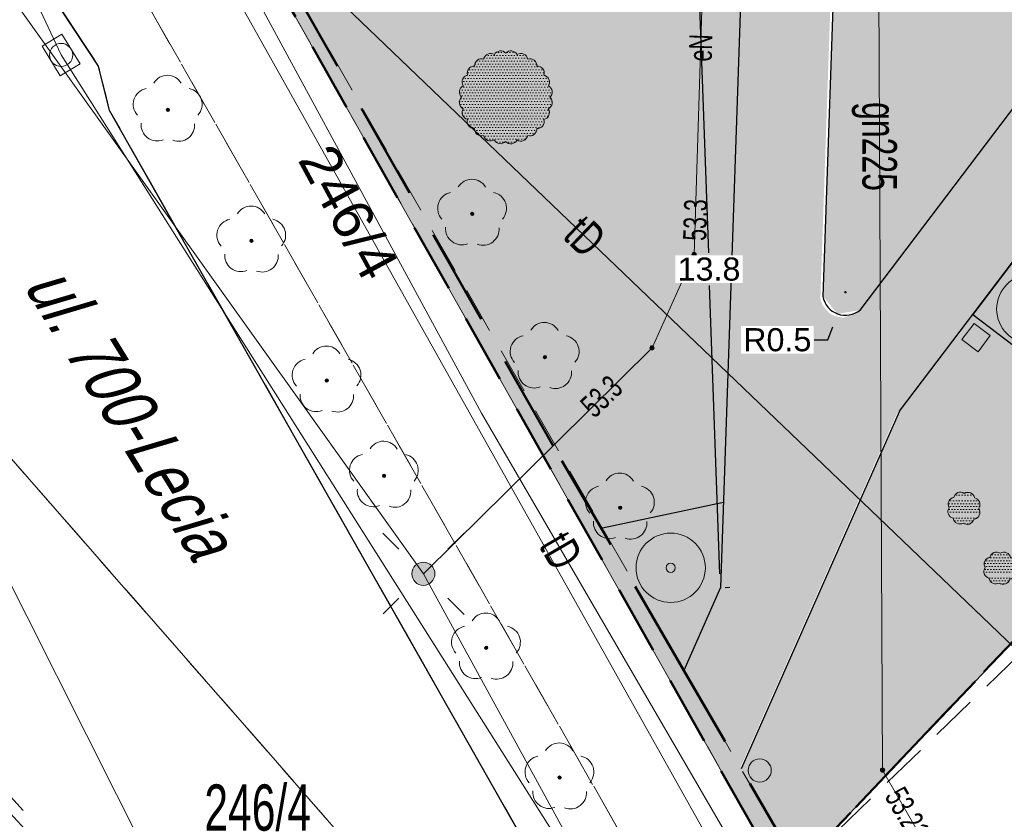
# Model space of a CAD drawing. Header units: metres. Extents: x 5507784 to 5508297, y 5948658 to 5948992.
# Tile 75 of 98: x 5508224 to 5508245, y 5948920 to 5948938. Entities that reach past the tile are written whole.
import ezdxf
from ezdxf.enums import TextEntityAlignment as Align

# ---------------------------------------------------------------- set-up
doc = ezdxf.new("R2010")
doc.units = ezdxf.units.M
for name, pattern in [('2', [0.9, 0.6, -0.3]), ('L_0_02', [0]), ('L_0_03', [1, 0.5, -0.5]), ('L_0_04', [1.5, 1, -0.5]), ('L_0_06', [2, 1.5, -0.5])]:
    doc.linetypes.add(name, pattern=pattern)
doc.layers.get('0').update_dxf_attribs({"linetype": 'CONTINUOUS', "lineweight": 18})
doc.layers.add('02 rysunki_tech', color=7, linetype='CONTINUOUS', lineweight=5, true_color=0x000000)
for name, color, linetype, lineweight in [('1_granice_dzialek', 1, 'CONTINUOUS', 5), ('1_mala_arch', 5, 'CONTINUOUS', 5), ('1_nawierzchnie', 253, 'CONTINUOUS', 5), ('1_roslinnosc', 102, 'CONTINUOUS', 5), ('2_nawierzchnie_projektowane', 14, 'CONTINUOUS', 30), ('3_mala_arch', 18, 'CONTINUOUS', 5), ('3_rosliny_projektowane', 102, 'CONTINUOUS', 20), ('EGB_DzialkaEwidencyjna', 7, 'L_0_02', 18), ('EGB_KonturUzytkuGruntowego', 96, 'L_0_03', 18), ('GES_InneUrzadzeniaTowarzyszace_P', 7, 'CONTINUOUS', 18), ('GES_PrzewodElektroenergetyczny', 1, 'CONTINUOUS', 18), ('GES_PrzewodGazowy', 52, 'CONTINUOUS', 18), ('GES_PrzewodTelekomunikacyjny', 30, 'CONTINUOUS', 18), ('GES_Rzedna', 7, 'CONTINUOUS', 18), ('OT_Komunikacja', 7, 'CONTINUOUS', 18), ('OT_ZagospodarowanieTerenu', 7, 'CONTINUOUS', 18), ('OT_ZagospodarowanieTerenu_P', 7, 'CONTINUOUS', 18), ('OTKC', 7, 'CONTINUOUS', 13), ('OTKJ', 7, 'CONTINUOUS', 13), ('OTKK', 7, 'CONTINUOUS', 13), ('OTZL', 7, 'CONTINUOUS', 13), ('OTZT', 7, 'CONTINUOUS', 18), ('SUEP', 7, 'CONTINUOUS', 13), ('SUGP', 7, 'CONTINUOUS', 18), ('SUPK', 7, 'CONTINUOUS', 13), ('SUTP', 7, 'CONTINUOUS', 13)]:
    doc.layers.add(name, color=color, linetype=linetype, lineweight=lineweight)
doc.layers.add('994-Nazwa ulicy', color=7, linetype='CONTINUOUS')
doc.styles.get("Standard").update_dxf_attribs({"font": 'arial.ttf'})
doc.dimstyles.new('Copy(2) of Standard', dxfattribs={"dimtxt": 0.5, "dimasz": 0.3, "dimexe": 0.2, "dimexo": 0.1, "dimgap": 0.1, "dimtad": 0, "dimtih": 1, "dimtoh": 1, "dimdec": 1, "dimzin": 0, "dimdsep": 46, "dimtxsty": 'Standard', "dimcen": 0.02, "dimclrd": 5, "dimclre": 5, "dimclrt": 5, "dimadec": 0, "dimazin": 0, "dimtfac": 1, "dimtdec": 1, "dimtofl": 0, "dimtmove": 0, "dimatfit": 3, "dimfxl": 1, "dimtfill": 1, "dimtolj": 1, "dimtzin": 0, "dimarcsym": 2})
pattern_1 = [(0, (340.901654, 0), (0.03125, 0.0625), [0, -0.0625])]

# ---------------------------------------------------------------- blocks, each defined once
blk = doc.blocks.new('kosz')
at = {"layer": '3_mala_arch', "linetype": 'Continuous', "true_color": 0xc7c8ca}
h = blk.add_hatch(color=9, dxfattribs=at)
h.dxf.hatch_style = 1
h.paths.add_polyline_path([(5507901.935, 5948944.737), (5507902.375, 5948944.737), (5507902.375, 5948944.297), (5507901.935, 5948944.297)])
at = {"layer": '3_mala_arch', "linetype": 'Continuous'}
blk.add_lwpolyline([(5507901.935, 5948944.737), (5507902.375, 5948944.737), (5507902.375, 5948944.297), (5507901.935, 5948944.297)], close=True, dxfattribs=at)
blk = doc.blocks.new('SUPK_TR')
at = {"color": 0, "linetype": 'Continuous', "lineweight": 18, "flags": 128}
blk.add_lwpolyline([(0.75, 0.5), (0.75, -0.5), (-0.75, -0.5), (-0.75, 0.5)], close=True, dxfattribs=at)
blk = doc.blocks.new('SUPS01_03')
at = {"linetype": 'Continuous', "lineweight": 13}
blk.add_hatch(color=0, dxfattribs=at).paths.add_polyline_path([(0, -0.091, 1), (0, 0.091, 1)])
at = {"color": 0, "linetype": 'Continuous', "lineweight": 13}
blk.add_circle((0, 0), 0.0906, dxfattribs=at)
blk = doc.blocks.new('SUPS01_04')
at = {"linetype": 'Continuous', "lineweight": 13}
blk.add_hatch(color=0, dxfattribs=at).paths.add_polyline_path([(0, -0.091, 1), (0, 0.091, 1)])
at = {"color": 0, "linetype": 'Continuous', "lineweight": 13}
blk.add_circle((0, 0), 0.0906, dxfattribs=at)
blk = doc.blocks.new('OTZL')
at = {"linetype": 'Continuous', "lineweight": 18}
blk.add_hatch(color=0, dxfattribs=at).paths.add_polyline_path([(0, -0.072, 1), (0, 0.072, 1)])
at = {"color": 0, "linetype": 'Continuous', "lineweight": 18}
blk.add_circle((0, 0), 0.0721, dxfattribs=at)
for centre, radius, start, end in [((-0.02, 0.82), 0.68, 29.5388, 149.6209), ((-0.8, 0.24), 0.7, 101.6336, 222.6141), ((0.78, 0.24), 0.7, 318.5035, 78.3664), ((-0.46, -0.64), 0.7, 175.1009, 291.5014), ((0.46, -0.66), 0.7, 249.444, 4.8991)]:
    blk.add_arc(centre, radius, start, end, dxfattribs=at)
blk = doc.blocks.new('SUPK')
at = {"color": 0, "linetype": 'Continuous', "lineweight": 18}
blk.add_circle((0, 0), 0.5, dxfattribs=at)
blk = doc.blocks.new('*D187')
at = {"layer": '02 rysunki_tech', "color": 5, "linetype": 'Continuous', "lineweight": -2, "transparency": 16777216}
for p, q in [((5508241.801, 5948931.875), (5508241.841, 5948931.875)), ((5508241.821, 5948931.855), (5508241.821, 5948931.895)), ((5508241.439, 5948930.843), (5508241.543, 5948931.125)), ((5508241.139, 5948930.843), (5508241.439, 5948930.843))]:
    blk.add_line(p, q, dxfattribs=at)
at = {"layer": '02 rysunki_tech', "color": 5, "linetype": 'Continuous', "transparency": 16777216}
blk.add_solid([(5508241.496, 5948931.142), (5508241.59, 5948931.107), (5508241.647, 5948931.406)], dxfattribs=at)
at = {"layer": '02 rysunki_tech', "color": 5, "linetype": 'Continuous', "transparency": 16777216, "insert": (5508240.343, 5948930.843), "char_height": 0.5, "attachment_point": 5, "bg_fill": 3, "box_fill_scale": 1.1, "bg_fill_color": 256, "bg_fill_true_color": 13158600, "bg_fill_transparency": 0}
blk.add_mtext('\\A1;R0.5', dxfattribs=at)
blk = doc.blocks.new('*D196')
at = {"layer": '02 rysunki_tech', "color": 5, "linetype": 'Continuous', "lineweight": -2, "transparency": 16777216}
for p, q in [((5508238.716, 5948939.267), (5508238.816, 5948939.27)), ((5508238.627, 5948938.963), (5508238.852, 5948932.728)), ((5508239.102, 5948925.781), (5508238.877, 5948932.017)), ((5508239.213, 5948925.485), (5508239.313, 5948925.488))]:
    blk.add_line(p, q, dxfattribs=at)
at = {"layer": '02 rysunki_tech', "color": 5, "linetype": 'Continuous', "transparency": 16777216}
for points in [[(5508238.677, 5948938.965), (5508238.577, 5948938.962), (5508238.616, 5948939.263)], [(5508239.152, 5948925.783), (5508239.052, 5948925.779), (5508239.113, 5948925.481)]]:
    blk.add_solid(points, dxfattribs=at)
at = {"layer": '02 rysunki_tech', "color": 5, "linetype": 'Continuous', "transparency": 16777216, "insert": (5508238.865, 5948932.372), "char_height": 0.5, "attachment_point": 5, "bg_fill": 3, "box_fill_scale": 1.1, "bg_fill_color": 256, "bg_fill_true_color": 13158600, "bg_fill_transparency": 0}
blk.add_mtext('\\A1;13.8', dxfattribs=at)

msp = doc.modelspace()

# ---------------------------------------------------------------- hatches: boundary and pattern name
at = {"linetype": 'Continuous', "lineweight": 5, "true_color": 0xffffff}
h = msp.add_hatch(color=7, dxfattribs=at)
h.dxf.hatch_style = 1
edge = h.paths.add_edge_path()
edge.add_arc((5508232.682, 5948925.78), 0.25, 0, 360)
at = {"layer": '1_mala_arch', "linetype": 'Continuous', "true_color": 0x636466}
h = msp.add_hatch(color=251, dxfattribs=at)
h.dxf.hatch_style = 1
edge = h.paths.add_edge_path()
edge.add_arc((5508239.962, 5948921.523), 0.25, 0, 360)
at = {"layer": '1_nawierzchnie', "linetype": 'Continuous', "ltscale": 0.5, "true_color": 0x636466}
h = msp.add_hatch(dxfattribs=at)
h.set_pattern_fill('DOTS', color=251, angle=45)
h.set_pattern_definition([(45, (340.901654, 0), (-0.0220970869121, 0.06629126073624), [0, -0.0625])])
h.paths.add_polyline_path([(5508244.012, 5948967.65), (5508263.002, 5948948.91), (5508266.032, 5948949.798), (5508267.026, 5948948.877), (5508264.782, 5948948.02), (5508262.522, 5948947.38), (5508261.032, 5948948.78), (5508250.173, 5948959.643), (5508244.322, 5948965.52), (5508242.612, 5948965.76), (5508240.592, 5948966.3), (5508226.762, 5948951.092), (5508225.742, 5948949.97), (5508225.402, 5948947.7), (5508225.712, 5948945.49), (5508226.352, 5948944.94), (5508231.045, 5948936.413), (5508240.802, 5948919.427), (5508240.492, 5948919.1), (5508223.642, 5948948.94), (5508240.809, 5948968.211), (5508241.102, 5948968.3), (5508242.582, 5948968.21)])
at = {"layer": '1_nawierzchnie', "linetype": 'Continuous', "lineweight": 5, "ltscale": 0.5, "true_color": 0xc7c8ca}
h = msp.add_hatch(dxfattribs=at)
h.set_pattern_fill('GRASS', color=9, scale=0.5)
h.set_pattern_definition([(90, (340.90165, 0), (-0.3535533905, 0.3535533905), [0.09375, -0.6133567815]), (45, (340.90165, 0), (-0.353553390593, 0.353553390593), [0.09375, -0.40625]), (135, (340.90165, 0), (-0.353553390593, -0.353553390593), [0.09375, -0.40625])])
h.paths.add_polyline_path([(5508241.647, 5948931.406), (5508241.329, 5948931.785), (5508241.621, 5948940.332), (5508241.818, 5948940.776), (5508242.527, 5948941.191), (5508243.674, 5948941.86), (5508244.547, 5948942.788), (5508246.53, 5948942.97), (5508249.614, 5948943.254), (5508250.543, 5948943.339), (5508251.146, 5948943.394), (5508242.135, 5948931.486)], flags=17)
h.paths.add_polyline_path([(5508242.612, 5948965.76), (5508244.322, 5948965.52), (5508254.664, 5948955.131), (5508257.767, 5948952.119), (5508255.106, 5948948.735), (5508254.122, 5948948.058), (5508252.491, 5948947.535), (5508246.499, 5948946.984), (5508246.057, 5948947.25), (5508245.847, 5948947.759), (5508244.941, 5948949.117), (5508242.23, 5948950.974), (5508242.132, 5948954.04)])
h.paths.add_polyline_path([(5508226.352, 5948944.94), (5508229.966, 5948945.339), (5508229.747, 5948947.327), (5508235.412, 5948947.953), (5508235.841, 5948948.715), (5508236.5, 5948949.541), (5508237.088, 5948950.081), (5508237.539, 5948950.409), (5508238.034, 5948950.702), (5508238.246, 5948956.24), (5508240.245, 5948956.163), (5508240.124, 5948959.51), (5508237.845, 5948963.28), (5508225.742, 5948949.97), (5508225.402, 5948947.7), (5508225.712, 5948945.49)])
h.paths.add_polyline_path([(5508227.272, 5948943.01), (5508230.186, 5948943.351), (5508230.405, 5948941.364), (5508232.465, 5948941.591), (5508234.578, 5948941.194), (5508237.029, 5948940.073), (5508237.717, 5948940.071), (5508238.243, 5948940.514), (5508239.373, 5948939.893), (5508239.577, 5948939.09), (5508239.492, 5948936.62), (5508239.176, 5948927.324), (5508236.561, 5948926.769), (5508235.523, 5948928.582)])
h.paths.add_polyline_path([(5508239.234, 5948964.807), (5508240.47, 5948962.987), (5508240.592, 5948966.3)])
h.paths.add_polyline_path([(5508259.177, 5948950.669), (5508257.993, 5948949.106), (5508257.997, 5948948.873), (5508258.118, 5948948.627), (5508258.297, 5948948.501), (5508258.451, 5948948.465), (5508260.761, 5948949.056)])
h.paths.add_polyline_path([(5508258.282, 5948946.31), (5508262.12, 5948947.279), (5508262.863, 5948947.477), (5508264.782, 5948948.02), (5508267.026, 5948948.877), (5508267.941, 5948948.009), (5508240.802, 5948919.427), (5508239.561, 5948921.556), (5508242.986, 5948929.298), (5508244.572, 5948931.391), (5508246.167, 5948930.183), (5508251.745, 5948937.545), (5508250.151, 5948938.753), (5508252.114, 5948941.344), (5508253.309, 5948942.922), (5508253.996, 5948943.106), (5508254.489, 5948942.915), (5508254.732, 5948942.71), (5508256.502, 5948940.94), (5508259.972, 5948944.48)])
at = {"layer": '1_nawierzchnie', "linetype": 'Continuous', "true_color": 0xc7c8ca}
h = msp.add_hatch(dxfattribs=at)
h.set_pattern_fill('DOTS', color=9, angle=45)
h.set_pattern_definition([(45, (340.84754, -0.052766), (-0.0220970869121, 0.06629126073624), [0, -0.0625])])
h.paths.add_polyline_path([(5508238.268, 5948923.637), (5508239.508, 5948921.506), (5508242.932, 5948929.245), (5508244.518, 5948931.338), (5508250.097, 5948938.701), (5508253.255, 5948942.869), (5508253.514, 5948943.003), (5508253.826, 5948943.058), (5508254.01, 5948943.044), (5508254.24, 5948942.975), (5508254.435, 5948942.862), (5508254.678, 5948942.657), (5508258.178, 5948946.247), (5508262.468, 5948947.327), (5508260.707, 5948949.003), (5508258.397, 5948948.412), (5508258.18, 5948948.48), (5508258.052, 5948948.589), (5508257.956, 5948948.766), (5508257.934, 5948948.91), (5508257.969, 5948949.093), (5508259.142, 5948950.642), (5508257.713, 5948952.067), (5508255.332, 5948948.949), (5508254.909, 5948948.561), (5508254.685, 5948948.356), (5508254.199, 5948948.077), (5508253.867, 5948947.906), (5508253.376, 5948947.707), (5508252.819, 5948947.551), (5508252.437, 5948947.482), (5508246.539, 5948946.94), (5508246.228, 5948946.98), (5508246.049, 5948947.125), (5508245.997, 5948947.212), (5508241.525, 5948946.019), (5508241.796, 5948945.678), (5508241.957, 5948945.409), (5508242.046, 5948945.215), (5508242.116, 5948945.012), (5508242.163, 5948944.782), (5508242.171, 5948944.55), (5508242.117, 5948944.299), (5508241.963, 5948944.073), (5508241.828, 5948943.981), (5508241.616, 5948943.916), (5508241.37, 5948943.913), (5508241.136, 5948943.961), (5508240.816, 5948944.09), (5508240.469, 5948944.309), (5508240.378, 5948944.379), (5508238.728, 5948940.21), (5508239.04, 5948940.078), (5508239.233, 5948939.933), (5508239.319, 5948939.84), (5508239.499, 5948939.499), (5508239.534, 5948939.339), (5508241.567, 5948940.28), (5508241.622, 5948940.574), (5508241.825, 5948940.795), (5508241.988, 5948940.934), (5508242.147, 5948941.022), (5508243.124, 5948941.462), (5508243.481, 5948941.832), (5508244.026, 5948942.174), (5508244.493, 5948942.735), (5508244.714, 5948943.081), (5508245.074, 5948943.871), (5508245.3, 5948944.49), (5508245.573, 5948944.738), (5508246.111, 5948944.896), (5508251.72, 5948945.408), (5508252.07, 5948945.214), (5508252.173, 5948944.91), (5508252.118, 5948944.682), (5508242.081, 5948931.434), (5508239.059, 5948925.428)])
h.paths.add_polyline_path([(5508239.534, 5948939.339), (5508241.567, 5948940.28), (5508241.275, 5948931.732), (5508241.322, 5948931.593), (5508241.47, 5948931.42), (5508241.593, 5948931.353), (5508241.767, 5948931.322), (5508242.081, 5948931.434), (5508239.059, 5948925.428)], flags=17)
h.paths.add_polyline_path([(5508240.378, 5948944.379), (5508238.728, 5948940.21), (5508238.454, 5948940.329), (5508237.774, 5948940.706), (5508237.542, 5948940.865), (5508236.963, 5948941.348), (5508236.636, 5948941.689), (5508236.278, 5948942.14), (5508236.004, 5948942.567), (5508235.842, 5948942.865), (5508235.686, 5948943.205), (5508235.5, 5948943.488), (5508235.308, 5948943.649), (5508234.972, 5948943.787), (5508234.747, 5948943.809), (5508227.207, 5948942.976), (5508226.298, 5948944.887), (5508234.267, 5948945.768), (5508235.376, 5948945.89), (5508235.815, 5948945.954), (5508236.067, 5948946.084), (5508236.307, 5948946.325), (5508236.4, 5948946.488), (5508236.593, 5948947.068), (5508236.878, 5948947.642), (5508237.375, 5948948.332), (5508237.814, 5948948.769), (5508238.497, 5948949.26), (5508239.19, 5948949.59), (5508239.495, 5948949.693), (5508239.786, 5948949.947), (5508239.947, 5948950.252), (5508239.981, 5948950.647), (5508240.255, 5948957.961), (5508240.241, 5948958.506), (5508240.215, 5948958.744), (5508240.04, 5948959.559), (5508239.816, 5948960.155), (5508239.697, 5948960.402), (5508237.791, 5948963.227), (5508239.179, 5948964.755), (5508239.716, 5948963.965), (5508239.911, 5948963.871), (5508240.025, 5948963.857), (5508240.172, 5948963.879), (5508240.327, 5948963.958), (5508240.418, 5948964.048), (5508240.502, 5948964.207), (5508240.58, 5948966.236), (5508242.558, 5948965.707), (5508242.01, 5948951.374), (5508242.098, 5948951.058), (5508242.242, 5948950.833), (5508242.534, 5948950.598), (5508242.926, 5948950.451), (5508243.378, 5948950.237), (5508243.834, 5948949.967), (5508244.279, 5948949.641), (5508244.662, 5948949.299), (5508245.227, 5948948.651), (5508245.558, 5948948.151), (5508245.819, 5948947.65), (5508246.003, 5948947.197), (5508241.531, 5948946.012), (5508241.28, 5948946.256), (5508240.991, 5948946.473), (5508240.651, 5948946.656), (5508240.402, 5948946.74), (5508240.039, 5948946.775), (5508239.765, 5948946.7), (5508239.549, 5948946.51), (5508239.456, 5948946.303), (5508239.435, 5948945.908), (5508239.55, 5948945.477), (5508239.737, 5948945.108), (5508240.003, 5948944.745), (5508240.184, 5948944.552)])
at = {"layer": '1_roslinnosc', "linetype": 'Continuous', "true_color": 0x636466}
h = msp.add_hatch(dxfattribs=at)
h.set_pattern_fill('DOTS', color=251)
h.set_pattern_definition(pattern_1)
edge = h.paths.add_edge_path()
edge.add_arc((5508235.318, 5948936.205), 0.152, 312.4962, 422.4962)
edge.add_arc((5508235.26, 5948936.422), 0.152, 327.4886, 437.4886)
edge.add_arc((5508235.148, 5948936.616), 0.152, 342.4811, 452.4811)
edge.add_arc((5508234.989, 5948936.775), 0.152, 357.4735, 467.4735)
edge.add_arc((5508234.795, 5948936.887), 0.152, 12.4659, 122.4659)
edge.add_arc((5508234.578, 5948936.945), 0.152, 27.4583, 137.4583)
edge.add_arc((5508234.354, 5948936.946), 0.152, 42.4507, 152.4507)
edge.add_arc((5508234.137, 5948936.888), 0.152, 57.4432, 167.4432)
edge.add_arc((5508233.943, 5948936.776), 0.152, 72.4356, 182.4356)
edge.add_arc((5508233.784, 5948936.617), 0.152, 87.428, 197.428)
edge.add_arc((5508233.671, 5948936.423), 0.152, 102.4204, 212.4204)
edge.add_arc((5508233.613, 5948936.206), 0.152, 117.4128, 227.4128)
edge.add_arc((5508233.613, 5948935.982), 0.152, 132.4053, 242.4053)
edge.add_arc((5508233.67, 5948935.765), 0.152, 147.3977, 257.3977)
edge.add_arc((5508233.782, 5948935.571), 0.152, 162.3901, 272.3901)
edge.add_arc((5508233.94, 5948935.412), 0.152, 177.3825, 287.3825)
edge.add_arc((5508234.135, 5948935.299), 0.152, 192.3749, 302.3749)
edge.add_arc((5508234.351, 5948935.24), 0.152, 207.3674, 317.3674)
edge.add_arc((5508234.576, 5948935.24), 0.152, 222.3598, 332.3598)
edge.add_arc((5508234.792, 5948935.297), 0.152, 237.3522, 347.3522)
edge.add_arc((5508234.987, 5948935.409), 0.152, 252.3446, 362.3446)
edge.add_arc((5508235.146, 5948935.567), 0.152, 267.337, 377.337)
edge.add_arc((5508235.259, 5948935.761), 0.152, 282.3295, 392.3295)
edge.add_arc((5508235.317, 5948935.979), 0.154, 297.4128, 407.4128)
h = msp.add_hatch(dxfattribs=at)
h.set_pattern_fill('DOTS', color=251)
h.set_pattern_definition([(0, (336.78298, -1.14001), (0.03125, 0.0625), [0, -0.0625])])
edge = h.paths.add_edge_path()
edge.add_arc((5508244.582, 5948927.279), 0.149, 327.2385, 437.2385)
edge.add_arc((5508244.469, 5948927.394), 0.149, 11.7156, 121.7156)
edge.add_arc((5508244.308, 5948927.397), 0.149, 56.1927, 166.1927)
edge.add_arc((5508244.191, 5948927.286), 0.149, 100.6698, 210.6698)
edge.add_arc((5508244.185, 5948927.125), 0.149, 145.1469, 255.1469)
edge.add_arc((5508244.294, 5948927.007), 0.149, 189.624, 299.624)
edge.add_arc((5508244.454, 5948926.998), 0.149, 234.1011, 344.1011)
edge.add_arc((5508244.567, 5948927.116), 0.162, 280.6698, 390.6698)
h = msp.add_hatch(dxfattribs=at)
h.set_pattern_fill('DOTS', color=251)
h.set_pattern_definition(pattern_1)
edge = h.paths.add_edge_path()
edge.add_arc((5508245.36, 5948925.982), 0.149, 327.2385, 437.2385)
edge.add_arc((5508245.247, 5948926.097), 0.149, 11.7156, 121.7156)
edge.add_arc((5508245.086, 5948926.1), 0.149, 56.1927, 166.1927)
edge.add_arc((5508244.97, 5948925.99), 0.149, 100.6698, 210.6698)
edge.add_arc((5508244.964, 5948925.829), 0.149, 145.1469, 255.1469)
edge.add_arc((5508245.072, 5948925.71), 0.149, 189.624, 299.624)
edge.add_arc((5508245.233, 5948925.701), 0.149, 234.1011, 344.1011)
edge.add_arc((5508245.346, 5948925.819), 0.162, 280.6698, 390.6698)
at = {"layer": '2_nawierzchnie_projektowane', "linetype": 'Continuous', "lineweight": 5, "true_color": 0xc7c8ca}
h = msp.add_hatch(dxfattribs=at)
h.set_pattern_fill('EARTH', color=9, scale=2.5, angle=45)
h.set_pattern_definition([(45, (340.90165, 0), (0, 0.883883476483), [0.625, -0.625]), (45, (340.7359, 0.1657), (0, 0.883883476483), [0.625, -0.625]), (45, (340.5702, 0.33146), (0, 0.883883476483), [0.625, -0.625]), (135, (340.5702, 0.44194), (-0.883883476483, 6e-17), [0.625, -0.625]), (135, (340.7359, 0.6077), (-0.883883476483, 6e-17), [0.625, -0.625]), (135, (340.90165, 0.7734), (-0.883883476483, 6e-17), [0.625, -0.625])])
h.paths.add_polyline_path([(5508230.186, 5948943.351), (5508234.801, 5948943.861), (5508235.362, 5948943.702), (5508235.74, 5948943.257), (5508236.043, 5948942.644), (5508236.644, 5948941.716), (5508237.017, 5948941.401), (5508237.611, 5948940.951), (5508238.243, 5948940.514), (5508238.043, 5948940.267), (5508237.717, 5948940.071), (5508237.375, 5948940.011), (5508237.029, 5948940.073), (5508236.251, 5948940.517), (5508235.715, 5948940.773), (5508234.84, 5948941.111), (5508233.714, 5948941.413), (5508232.774, 5948941.562), (5508232.465, 5948941.591), (5508230.405, 5948941.364)])
h.paths.add_polyline_path([(5508229.966, 5948945.339), (5508229.747, 5948947.327), (5508235.412, 5948947.953), (5508235.77, 5948948.606), (5508236.406, 5948949.44), (5508236.982, 5948949.994), (5508237.799, 5948950.572), (5508238.034, 5948950.702), (5508238.246, 5948956.24), (5508240.24, 5948956.165), (5508240.025, 5948950.453), (5508239.919, 5948950.118), (5508239.841, 5948950), (5508239.68, 5948949.835), (5508239.549, 5948949.745), (5508239.009, 5948949.547), (5508238.646, 5948949.367), (5508238.124, 5948949.044), (5508237.652, 5948948.622), (5508237.283, 5948948.209), (5508236.83, 5948947.513), (5508236.651, 5948947.13), (5508236.522, 5948946.777), (5508236.396, 5948946.431), (5508236.184, 5948946.185), (5508235.954, 5948946.041), (5508235.787, 5948945.982)])
h.paths.add_polyline_path([(5508236.561, 5948926.769), (5508239.176, 5948927.324), (5508239.113, 5948925.481), (5508238.322, 5948923.69)])
h.paths.add_polyline_path([(5508244.572, 5948931.391), (5508250.151, 5948938.753), (5508251.745, 5948937.545), (5508246.167, 5948930.183)])
h.paths.add_polyline_path([(5508244.547, 5948942.788), (5508244.897, 5948943.373), (5508245.075, 5948943.777), (5508245.162, 5948944.201), (5508245.365, 5948944.549), (5508245.681, 5948944.78), (5508246.166, 5948944.949), (5508251.774, 5948945.461), (5508252.049, 5948945.345), (5508252.165, 5948945.204), (5508252.172, 5948944.735), (5508251.158, 5948943.396)])
edge = h.paths.add_edge_path()
edge.add_ellipse((5508240.854, 5948945.395), major_axis=(-1.163, 1.269), ratio=0.576271, start_angle=0, end_angle=360)

# ---------------------------------------------------------------- linework, layer by layer
at = {"color": 0, "linetype": 'Continuous', "lineweight": 18, "flags": 128}
for points in [[(5508232.152, 5948926.31), (5508231.802, 5948926.66)], [(5508233.562, 5948926.66), (5508233.212, 5948926.31)], [(5508231.812, 5948924.91), (5508232.152, 5948925.25)], [(5508233.212, 5948925.25), (5508233.562, 5948924.9)]]:
    msp.add_lwpolyline(points, dxfattribs=at)
at = {"color": 0, "linetype": 'Continuous', "lineweight": 18}
msp.add_circle((5508232.682, 5948925.78), 0.25, dxfattribs=at)
at = {"layer": '1_granice_dzialek', "color": 251, "linetype": '2', "lineweight": 50, "ltscale": 2.5, "true_color": 0x636466}
msp.add_lwpolyline([(5508223.642, 5948948.94), (5508240.492, 5948919.1), (5508267.952, 5948948.02), (5508243.222, 5948970.92)], close=True, dxfattribs=at)
at = {"layer": '1_mala_arch', "color": 251, "linetype": '2', "lineweight": 50, "ltscale": 3.5, "true_color": 0x636466}
msp.add_lwpolyline([(5508240.802, 5948919.427), (5508238.322, 5948923.69), (5508235.493, 5948928.552), (5508227.272, 5948943.01), (5508226.352, 5948944.94), (5508225.712, 5948945.49), (5508225.402, 5948947.7), (5508225.742, 5948949.97), (5508240.592, 5948966.3), (5508244.322, 5948965.52), (5508262.522, 5948947.38), (5508264.782, 5948948.02), (5508267.026, 5948948.877), (5508267.952, 5948948.02), (5508240.802, 5948919.427)], dxfattribs=at)
at = {"layer": '1_mala_arch', "color": 251, "linetype": 'Continuous', "true_color": 0x636466}
msp.add_circle((5508239.962, 5948921.523), 0.25, dxfattribs=at)
at = {"layer": '1_roslinnosc', "color": 251, "linetype": 'Continuous', "true_color": 0x636466}
for points in [[(5508235.421, 5948936.093, 0.520567), (5508235.388, 5948936.34, 0.520567), (5508235.293, 5948936.57, 0.520567), (5508235.141, 5948936.768, 0.520567), (5508234.944, 5948936.92, 0.520567), (5508234.713, 5948937.016, 0.520567), (5508234.466, 5948937.048, 0.520567), (5508234.219, 5948937.016, 0.520567), (5508233.989, 5948936.921, 0.520567), (5508233.791, 5948936.769, 0.520567), (5508233.639, 5948936.572, 0.520567), (5508233.543, 5948936.341, 0.520567), (5508233.51, 5948936.094, 0.520567), (5508233.542, 5948935.847, 0.520567), (5508233.637, 5948935.617, 0.520567), (5508233.788, 5948935.419, 0.520567), (5508233.986, 5948935.266, 0.520567), (5508234.216, 5948935.171, 0.520567), (5508234.463, 5948935.137, 0.520567), (5508234.71, 5948935.169, 0.520567), (5508234.941, 5948935.264, 0.520567), (5508235.139, 5948935.415, 0.520567), (5508235.291, 5948935.613, 0.520567), (5508235.387, 5948935.843, 0.520567)], [(5508244.707, 5948927.199, 0.520567), (5508244.614, 5948927.424, 0.520567), (5508244.391, 5948927.521, 0.520567), (5508244.163, 5948927.433, 0.520567), (5508244.063, 5948927.211, 0.520567), (5508244.147, 5948926.982, 0.520567), (5508244.367, 5948926.877, 0.520567), (5508244.597, 5948926.957, 0.520567)], [(5508245.485, 5948925.902, 0.520567), (5508245.393, 5948926.128, 0.520567), (5508245.169, 5948926.224, 0.520567), (5508244.942, 5948926.136, 0.520567), (5508244.842, 5948925.914, 0.520567), (5508244.925, 5948925.685, 0.520567), (5508245.146, 5948925.58, 0.520567), (5508245.376, 5948925.66, 0.520567)]]:
    msp.add_lwpolyline(points, format="xyb", close=True, dxfattribs=at)
at = {"layer": '2_nawierzchnie_projektowane', "color": 251, "linetype": 'Continuous', "true_color": 0x636466}
for points in [[(5508242.135, 5948931.486), (5508252.172, 5948944.735)], [(5508242.986, 5948929.298), (5508253.309, 5948942.922)], [(5508241.621, 5948940.332), (5508241.329, 5948931.785)], [(5508239.588, 5948939.392), (5508239.113, 5948925.481)], [(5508244.572, 5948931.391), (5508246.167, 5948930.183), (5508251.745, 5948937.545), (5508250.151, 5948938.753), (5508244.572, 5948931.391)], [(5508242.986, 5948929.298), (5508239.562, 5948921.558)], [(5508239.175, 5948927.324), (5508236.561, 5948926.769)], [(5508239.113, 5948925.481), (5508238.322, 5948923.69)]]:
    msp.add_lwpolyline(points, dxfattribs=at)
msp.add_arc((5508241.821, 5948931.875), 0.5, 190.4179, 308.9729, dxfattribs=at)
at = {"layer": '3_rosliny_projektowane', "color": 251, "linetype": 'Continuous', "true_color": 0x636466}
for centre, radius in [((5508245.841, 5948931.51), 0.75), ((5508238.036, 5948925.91), 0.75), ((5508238.036, 5948925.91), 0.1)]:
    msp.add_circle(centre, radius, dxfattribs=at)
at = {"layer": 'EGB_DzialkaEwidencyjna', "linetype": 'CONTINUOUS', "lineweight": 18}
for p, q in [((5508240.492, 5948919.1), (5508223.642, 5948948.94)), ((5508223.642, 5948948.94), (5508240.492, 5948919.1)), ((5508267.952, 5948948.02), (5508240.492, 5948919.1)), ((5508240.492, 5948919.1), (5508267.952, 5948948.02))]:
    msp.add_line(p, q, dxfattribs=at)
at = {"layer": 'EGB_KonturUzytkuGruntowego', "color": 251, "linetype": 'L_0_03', "lineweight": 18, "true_color": 0x636466, "flags": 128}
for points in [[(5508189.046, 5948982.381), (5508196.902, 5948974.89), (5508216.872, 5948953.99), (5508236.602, 5948976.72), (5508243.222, 5948970.92), (5508223.642, 5948948.94), (5508240.492, 5948919.1), (5508255.912, 5948894.29), (5508260.912, 5948887.7), (5508263.464, 5948885), (5508236.315, 5948885), (5508214.992, 5948925.56), (5508205.792, 5948942.39), (5508190.362, 5948961.95), (5508188.727, 5948963.462)], [(5508260.912, 5948887.7), (5508255.912, 5948894.29), (5508240.492, 5948919.1), (5508267.952, 5948948.02), (5508295.102, 5948922.48)]]:
    msp.add_lwpolyline(points, close=True, dxfattribs=at)
at = {"layer": 'GES_PrzewodElektroenergetyczny', "color": 251, "linetype": 'Continuous', "lineweight": 18, "true_color": 0x636466, "flags": 128}
for points in [[(5508188.988, 5948978.943), (5508210.292, 5948957.11), (5508232.682, 5948925.78)], [(5508240.852, 5948945.39), (5508240.482, 5948944.53), (5508239.102, 5948941.76), (5508238.812, 5948941.21), (5508238.542, 5948932.69), (5508237.632, 5948930.67), (5508235.572, 5948928.63), (5508233.372, 5948926.46), (5508232.682, 5948925.78)], [(5508248.282, 5948897.27), (5508232.682, 5948925.78)]]:
    msp.add_lwpolyline(points, dxfattribs=at)
at = {"layer": 'GES_PrzewodGazowy', "color": 251, "linetype": 'Continuous', "lineweight": 18, "true_color": 0x636466, "flags": 128}
for points in [[(5508234.562, 5948971.33), (5508240.982, 5948965.29), (5508242.422, 5948962.88), (5508242.622, 5948921.53), (5508249.552, 5948909.51), (5508256.602, 5948897.28), (5508253.252, 5948895.36), (5508259.224, 5948885)], [(5508244.143, 5948885), (5508222.152, 5948928.72), (5508202.722, 5948952.46), (5508188.8, 5948967.823)]]:
    msp.add_lwpolyline(points, dxfattribs=at)
at = {"layer": 'GES_PrzewodTelekomunikacyjny', "color": 251, "linetype": 'Continuous', "lineweight": 18, "true_color": 0x636466, "flags": 128}
for points in [[(5508219.362, 5948948.68), (5508224.842, 5948937.01), (5508245.622, 5948904.16)], [(5508253.972, 5948892.06), (5508247.402, 5948903.22), (5508246.522, 5948906.7), (5508243.132, 5948912.3), (5508242.022, 5948915.36), (5508233.942, 5948929.26), (5508227.192, 5948941.7)], [(5508255.362, 5948915.18), (5508255.132, 5948914.93), (5508227.192, 5948941.7)], [(5508227.192, 5948941.7), (5508228.672, 5948938.2), (5508239.572, 5948918.75), (5508251.652, 5948896.87), (5508258.069, 5948885)]]:
    msp.add_lwpolyline(points, dxfattribs=at)
at = {"layer": 'OT_Komunikacja', "color": 251, "linetype": 'L_0_06', "lineweight": 18, "true_color": 0x636466, "flags": 128}
msp.add_lwpolyline([(5508188.807, 5948968.221), (5508241.968, 5948907.465), (5508260.08, 5948886.765), (5508261.624, 5948885), (5508260.08, 5948886.765), (5508261.392, 5948887.71), (5508259.892, 5948893.39), (5508268.612, 5948902.4), (5508271.862, 5948899.32), (5508272.552, 5948898.71), (5508273.802, 5948893.66), (5508265.007, 5948885), (5508261.624, 5948885), (5508239.273, 5948885), (5508230.682, 5948902.42), (5508220.332, 5948923.43), (5508219.452, 5948925.05), (5508218.412, 5948925.92), (5508217.902, 5948926.58), (5508210.942, 5948935.22), (5508209.662, 5948939.99), (5508206.302, 5948945.1), (5508201.482, 5948951.56), (5508197.792, 5948956.31), (5508194.092, 5948960.62), (5508189.082, 5948965.94), (5508188.773, 5948966.24), (5508188.807, 5948968.221), (5508188.982, 5948978.577), (5508196.492, 5948971.2), (5508203.852, 5948963.3), (5508209.562, 5948956.64), (5508217.362, 5948953.58), (5508222.652, 5948949.71), (5508221.372, 5948947.45), (5508221.022, 5948946.39), (5508221.612, 5948943.43), (5508223.562, 5948939.94), (5508225.652, 5948936.77), (5508225.892, 5948935.81), (5508241.968, 5948907.465)], close=True, dxfattribs=at)
at = {"layer": 'OT_Komunikacja', "color": 251, "linetype": 'Continuous', "lineweight": 25, "true_color": 0x636466, "flags": 128}
msp.add_lwpolyline([(5508261.392, 5948887.71), (5508259.672, 5948886.47), (5508256.442, 5948886.02), (5508253.892, 5948887.42), (5508252.292, 5948889.73), (5508250.002, 5948893.3), (5508225.892, 5948935.81), (5508225.652, 5948936.77), (5508223.562, 5948939.94), (5508221.612, 5948943.43), (5508221.022, 5948946.39), (5508221.372, 5948947.45), (5508222.652, 5948949.71), (5508233.902, 5948961.73)], dxfattribs=at)
at = {"layer": 'OT_Komunikacja', "color": 251, "linetype": 'L_0_04', "lineweight": 18, "true_color": 0x636466, "flags": 128}
msp.add_lwpolyline([(5508225.402, 5948947.7), (5508225.712, 5948945.49), (5508226.352, 5948944.94), (5508227.272, 5948943.01), (5508238.322, 5948923.69), (5508239.302, 5948922), (5508240.812, 5948919.41), (5508248.112, 5948906.88), (5508249.232, 5948906.82), (5508252.442, 5948910.04), (5508255.622, 5948907), (5508252.692, 5948903.9), (5508251.312, 5948902.26), (5508251.392, 5948901.17), (5508254.822, 5948895.02), (5508255.292, 5948894.2), (5508255.822, 5948893.8), (5508256.472, 5948893.75), (5508261.392, 5948887.71), (5508259.672, 5948886.47), (5508256.442, 5948886.02), (5508221.372, 5948947.45), (5508222.652, 5948949.71)], close=True, dxfattribs=at)
at = {"layer": 'OT_ZagospodarowanieTerenu', "color": 251, "linetype": 'L_0_04', "lineweight": 18, "true_color": 0x636466, "flags": 128}
for points in [[(5508256.442, 5948886.02), (5508253.892, 5948887.42), (5508252.292, 5948889.73), (5508250.002, 5948893.3), (5508225.892, 5948935.81), (5508225.652, 5948936.77), (5508223.562, 5948939.94), (5508221.612, 5948943.43), (5508221.022, 5948946.39), (5508221.372, 5948947.45)], [(5508255.842, 5948913.02), (5508254.842, 5948914.06), (5508253.502, 5948912.83), (5508251.602, 5948910.87), (5508252.442, 5948910.04), (5508249.232, 5948906.82), (5508248.112, 5948906.88), (5508240.812, 5948919.41), (5508245.932, 5948924.37), (5508247.322, 5948922.97), (5508248.972, 5948921.34), (5508256.682, 5948913.91)]]:
    msp.add_lwpolyline(points, close=True, dxfattribs=at)
at = {"layer": 'OT_ZagospodarowanieTerenu_P', "color": 251, "true_color": 0x636466}
msp.add_point((5508236.942, 5948927.21), dxfattribs=at)
at = {"layer": 'OTKC', "color": 251, "linetype": 'L_0_04', "lineweight": 18, "true_color": 0x636466, "flags": 128}
msp.add_lwpolyline([(5508225.402, 5948947.7), (5508225.712, 5948945.49), (5508226.352, 5948944.94), (5508227.272, 5948943.01), (5508238.322, 5948923.69), (5508239.302, 5948922), (5508240.812, 5948919.41), (5508248.112, 5948906.88), (5508249.232, 5948906.82), (5508252.442, 5948910.04), (5508255.622, 5948907), (5508252.692, 5948903.9), (5508251.312, 5948902.26), (5508251.392, 5948901.17), (5508254.822, 5948895.02), (5508255.292, 5948894.2), (5508255.822, 5948893.8), (5508256.472, 5948893.75), (5508261.392, 5948887.71), (5508259.672, 5948886.47), (5508256.442, 5948886.02), (5508221.372, 5948947.45), (5508222.652, 5948949.71)], close=True, dxfattribs=at)
at = {"layer": 'OTKJ', "color": 251, "linetype": 'L_0_06', "lineweight": 18, "true_color": 0x636466, "flags": 128}
for points in [[(5508256.277, 5948885), (5508239.273, 5948885), (5508230.682, 5948902.42), (5508220.332, 5948923.43), (5508219.452, 5948925.05), (5508218.412, 5948925.92), (5508217.902, 5948926.58), (5508215.127, 5948930.024), (5508212.478, 5948933.313), (5508210.942, 5948935.22), (5508209.662, 5948939.99), (5508206.302, 5948945.1), (5508201.482, 5948951.56), (5508197.792, 5948956.31), (5508194.092, 5948960.62), (5508189.082, 5948965.94), (5508188.773, 5948966.24), (5508188.982, 5948978.577), (5508196.492, 5948971.2), (5508203.852, 5948963.3), (5508209.562, 5948956.64), (5508217.362, 5948953.58), (5508222.652, 5948949.71), (5508221.372, 5948947.45), (5508221.022, 5948946.39), (5508221.612, 5948943.43), (5508223.562, 5948939.94), (5508225.652, 5948936.77), (5508225.892, 5948935.81), (5508250.002, 5948893.3), (5508252.292, 5948889.73), (5508252.498, 5948889.433), (5508253.349, 5948888.203), (5508253.892, 5948887.42), (5508254.239, 5948887.229)], [(5508252.498, 5948889.433), (5508253.349, 5948888.203), (5508215.127, 5948930.024), (5508212.478, 5948933.313)]]:
    msp.add_lwpolyline(points, close=True, dxfattribs=at)
at = {"layer": 'OTKK', "color": 251, "linetype": 'Continuous', "lineweight": 25, "true_color": 0x636466, "flags": 128}
msp.add_lwpolyline([(5508261.392, 5948887.71), (5508259.672, 5948886.47), (5508256.442, 5948886.02), (5508253.892, 5948887.42), (5508252.292, 5948889.73), (5508250.002, 5948893.3), (5508225.892, 5948935.81), (5508225.652, 5948936.77), (5508223.562, 5948939.94), (5508221.612, 5948943.43), (5508221.022, 5948946.39), (5508221.372, 5948947.45), (5508222.652, 5948949.71), (5508233.902, 5948961.73)], dxfattribs=at)
at = {"layer": 'OTZT', "color": 251, "linetype": 'L_0_04', "lineweight": 18, "true_color": 0x636466, "flags": 128}
for points in [[(5508256.442, 5948886.02), (5508253.892, 5948887.42), (5508252.292, 5948889.73), (5508250.002, 5948893.3), (5508225.892, 5948935.81), (5508225.652, 5948936.77), (5508223.562, 5948939.94), (5508221.612, 5948943.43), (5508221.022, 5948946.39), (5508221.372, 5948947.45)], [(5508255.842, 5948913.02), (5508254.842, 5948914.06), (5508253.502, 5948912.83), (5508251.602, 5948910.87), (5508252.442, 5948910.04), (5508249.232, 5948906.82), (5508248.112, 5948906.88), (5508240.812, 5948919.41), (5508245.932, 5948924.37), (5508247.322, 5948922.97), (5508248.972, 5948921.34), (5508256.682, 5948913.91)]]:
    msp.add_lwpolyline(points, close=True, dxfattribs=at)
at = {"layer": 'SUEP', "color": 251, "linetype": 'Continuous', "lineweight": 18, "true_color": 0x636466, "flags": 128}
for points in [[(5508188.988, 5948978.943), (5508210.292, 5948957.11), (5508232.682, 5948925.78)], [(5508240.852, 5948945.39), (5508240.482, 5948944.53), (5508239.102, 5948941.76), (5508238.812, 5948941.21), (5508238.542, 5948932.69), (5508237.632, 5948930.67), (5508235.572, 5948928.63), (5508233.372, 5948926.46), (5508232.682, 5948925.78)], [(5508248.282, 5948897.27), (5508232.682, 5948925.78)]]:
    msp.add_lwpolyline(points, dxfattribs=at)
at = {"layer": 'SUGP', "color": 251, "linetype": 'Continuous', "lineweight": 18, "true_color": 0x636466, "flags": 128}
for points in [[(5508234.562, 5948971.33), (5508240.982, 5948965.29), (5508242.422, 5948962.88), (5508242.622, 5948921.53), (5508249.552, 5948909.51), (5508256.602, 5948897.28), (5508253.252, 5948895.36), (5508259.224, 5948885)], [(5508244.143, 5948885), (5508222.152, 5948928.72), (5508202.722, 5948952.46), (5508188.8, 5948967.823)]]:
    msp.add_lwpolyline(points, dxfattribs=at)
at = {"layer": 'SUTP', "color": 251, "linetype": 'Continuous', "lineweight": 18, "true_color": 0x636466, "flags": 128}
for points in [[(5508219.362, 5948948.68), (5508224.842, 5948937.01), (5508245.622, 5948904.16)], [(5508253.972, 5948892.06), (5508247.402, 5948903.22), (5508246.522, 5948906.7), (5508243.132, 5948912.3), (5508242.022, 5948915.36), (5508233.942, 5948929.26), (5508227.192, 5948941.7)], [(5508255.362, 5948915.18), (5508255.132, 5948914.93), (5508227.192, 5948941.7)], [(5508227.192, 5948941.7), (5508228.672, 5948938.2), (5508239.572, 5948918.75), (5508251.652, 5948896.87), (5508258.069, 5948885)]]:
    msp.add_lwpolyline(points, dxfattribs=at)

# ---------------------------------------------------------------- block references
at = {"layer": '2_nawierzchnie_projektowane', "color": 251, "linetype": 'Continuous', "true_color": 0x636466, "rotation": 53.09883243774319}
msp.add_blockref('kosz', (6958305.913, -2027550.12), dxfattribs=at)
at = {"layer": 'GES_InneUrzadzeniaTowarzyszace_P', "color": 251, "linetype": 'Continuous', "true_color": 0x636466, "xscale": 0.5, "yscale": 0.5, "zscale": 0.5, "rotation": 301.38}
msp.add_blockref('SUPK_TR', (5508224.842, 5948937.01), dxfattribs=at)
at = {"layer": 'GES_Rzedna', "color": 251, "linetype": 'Continuous', "true_color": 0x636466, "xscale": 0.5, "yscale": 0.5, "zscale": 0.5}
for name, p in [('SUPS01_03', (5508238.542, 5948932.69)), ('SUPS01_03', (5508237.632, 5948930.67)), ('SUPS01_04', (5508242.622, 5948921.53))]:
    msp.add_blockref(name, p, dxfattribs=at)
at = {"layer": 'OT_ZagospodarowanieTerenu_P', "color": 251, "linetype": 'Continuous', "true_color": 0x636466, "xscale": 0.5, "yscale": 0.5, "zscale": 0.5}
for p in [(5508227.152, 5948935.82), (5508233.742, 5948933.57), (5508228.962, 5948932.99), (5508235.312, 5948930.47), (5508230.592, 5948929.96), (5508231.832, 5948927.9), (5508236.942, 5948927.21), (5508234.042, 5948924.18), (5508235.632, 5948921.37)]:
    msp.add_blockref('OTZL', p, dxfattribs=at)
at = {"layer": 'OTZL', "color": 251, "linetype": 'Continuous', "true_color": 0x636466, "xscale": 0.5, "yscale": 0.5, "zscale": 0.5}
for p in [(5508227.152, 5948935.82), (5508233.742, 5948933.57), (5508228.962, 5948932.99), (5508235.312, 5948930.47), (5508230.592, 5948929.96), (5508231.832, 5948927.9), (5508234.042, 5948924.18), (5508235.632, 5948921.37)]:
    msp.add_blockref('OTZL', p, dxfattribs=at)
at = {"layer": 'SUPK', "color": 251, "linetype": 'Continuous', "true_color": 0x636466, "xscale": 0.5, "yscale": 0.5, "zscale": 0.5}
msp.add_blockref('SUPK', (5508224.842, 5948937.01), dxfattribs=at)

# ---------------------------------------------------------------- texts
at = {"layer": '1_granice_dzialek', "color": 251, "linetype": 'Continuous', "true_color": 0x636466, "insert": (5508230.721, 5948935.16), "char_height": 0.875, "attachment_point": 1, "rotation": 298.509}
msp.add_mtext_dynamic_manual_height_columns('246/4', width=3.73884, gutter_width=4.375, heights=[0], dxfattribs=at)
at = {"layer": '994-Nazwa ulicy', "color": 251, "linetype": 'Continuous', "lineweight": 25, "true_color": 0x636466, "oblique": 15, "width": 0.79}
msp.add_text('ul. 700-Lecia', height=1.11696, rotation=301.5415, dxfattribs=at).set_placement((5508224.016, 5948932.017))
at = {"layer": 'EGB_DzialkaEwidencyjna', "color": 251, "lineweight": 20, "true_color": 0x636466, "width": 0.66}
msp.add_text('246/4', height=1, dxfattribs=at).set_placement((5508227.942, 5948921.22), align=Align.TOP_LEFT)
at = {"layer": 'GES_PrzewodElektroenergetyczny', "color": 251, "lineweight": 15, "true_color": 0x636466, "width": 0.66}
msp.add_text('eN', height=0.5, rotation=88.2, dxfattribs=at).set_placement((5508238.672, 5948936.87), align=Align.MIDDLE_LEFT)
at = {"layer": 'GES_PrzewodGazowy', "color": 251, "lineweight": 15, "true_color": 0x636466, "width": 0.66}
msp.add_text('gn225', height=0.75, rotation=270.3, dxfattribs=at).set_placement((5508242.552, 5948935.99), align=Align.MIDDLE_LEFT)
at = {"layer": 'GES_PrzewodTelekomunikacyjny', "color": 251, "lineweight": 15, "true_color": 0x636466, "width": 0.66}
for rotation, p in [(316.2, (5508235.932, 5948933.33)), (300.2, (5508235.492, 5948926.58))]:
    msp.add_text('tD', height=0.75, rotation=rotation, dxfattribs=at).set_placement(p, align=Align.MIDDLE_LEFT)
at = {"layer": 'GES_Rzedna', "color": 251, "lineweight": 15, "true_color": 0x636466, "width": 0.66}
for s, rotation, p in [('53.3', 88.2, (5508238.552, 5948932.99)), ('53.3', 43.9, (5508236.212, 5948929.31)), ('53.21', 300, (5508242.872, 5948921.09))]:
    msp.add_text(s, height=0.5, rotation=rotation, dxfattribs=at).set_placement(p, align=Align.MIDDLE_LEFT)

# ---------------------------------------------------------------- next in the draw order: dimensions: what is measured, and where the dimension line sits
at = {"layer": '02 rysunki_tech', "color": 5, "linetype": 'Continuous'}
dim = msp.add_radius_dim(center=(5508241.821, 5948931.875), mpoint=(5508241.647, 5948931.406), dimstyle='Copy(2) of Standard', dxfattribs=at)
dim.commit()
dim.dimension.update_dxf_attribs({"geometry": '*D187', "text_midpoint": (5508240.343, 5948930.843)})

# ---------------------------------------------------------------- next in the draw order: dimensions: what is measured, and where the dimension line sits
dim = msp.add_aligned_dim(p1=(5508238.616, 5948939.263), p2=(5508239.113, 5948925.481), distance=0, dimstyle='Copy(2) of Standard', dxfattribs=at)
dim.commit()
dim.dimension.update_dxf_attribs({"geometry": '*D196', "text_midpoint": (5508238.865, 5948932.372)})

doc.saveas('drawing.dxf')
